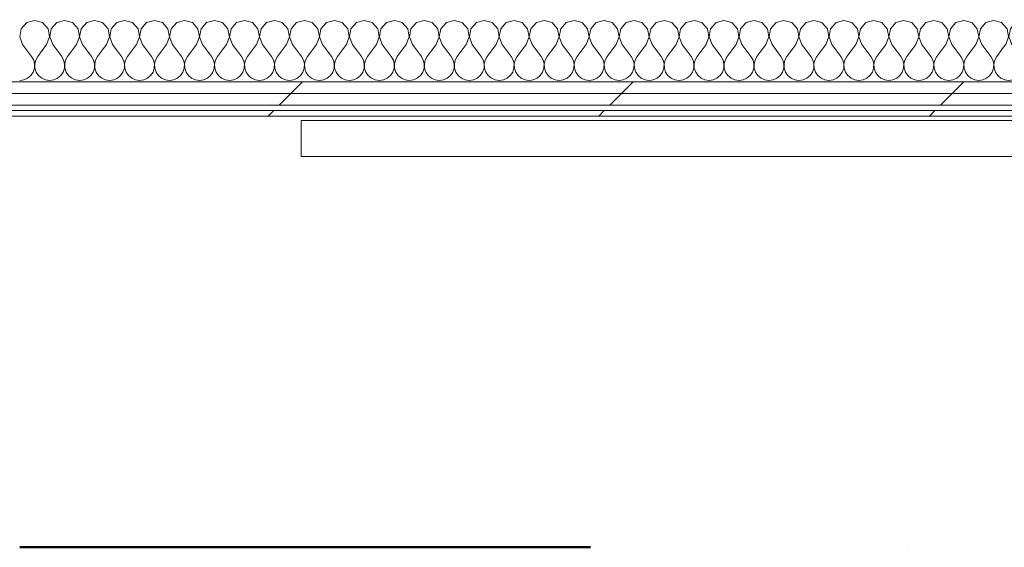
# Model space of a CAD drawing. Header units: millimetres. Extents: x -28277 to 305935, y -19284 to 4746.
# Tile 219 of 256: x 185998 to 187093, y -17757 to -17170. Entities that reach past the tile are written whole.
import ezdxf

# ---------------------------------------------------------------- set-up
doc = ezdxf.new("R2010")
doc.units = ezdxf.units.MM
doc.header["$MEASUREMENT"] = 0
doc.linetypes.add('Punto & Rayas', pattern=[1340.555525, 635, -352.777778, 0, -352.777747])
doc.linetypes.add('Wipeout_Contour', pattern=[1000, 0, -1000])
for name, color, linetype, lineweight, true_color in [('01_2D_Ambit_Pluma_Nº__242', 7, 'Continuous', 50, 0xfb0013), ('Nuevo_12_FAÇ_Façana_Pluma_Nº__102', 7, 'Continuous', 5, 0xcccccc), ('Nuevo_12_FAÇ_Façana_Pluma_Nº__171', 171, 'Continuous', 13, 0xaaaaff), ('Nuevo_12_FAÇ_Façana_Pluma_Nº__177', 7, 'Continuous', 15, 0xf7e046)]:
    doc.layers.add(name, color=color, linetype=linetype, lineweight=lineweight, true_color=true_color)
doc.layers.add('Nuevo_12_FAÇ_Façana', color=7, linetype='Continuous')
doc.layers.add('Nuevo_Puertas Archicad', color=7, linetype='Continuous')
doc.layers.add('Nuevo_12_FAÇ_Façana_Pluma_Nº__1', color=7, linetype='Continuous', lineweight=5)
doc.layers.add('Nuevo_Puertas Archicad_Pluma_Nº__1', color=7, linetype='Continuous', lineweight=5)
pattern_1 = [(45, (184431.64, 0), (-367.696, 367.696), [390, -130]), (45, (184431.64, 367.7), (-367.696, 367.696), [390, -130])]

# ---------------------------------------------------------------- blocks, each defined once
blk = doc.blocks.new('*X354', base_point=(184431.6, 0))
at = {"layer": 'Nuevo_12_FAÇ_Façana_Pluma_Nº__102', "color": 254, "linetype": 'Continuous', "lineweight": 5, "true_color": 0xcccccc}
for p, q in [((187096.6, -17179.9), (187092.6, -17175.5)), ((187098.2, -17188.8), (187096.6, -17179.9)), ((187100.1, -17179.9), (187098.4, -17188.8)), ((187106.2, -17173.1), (187100.1, -17179.9)), ((187115, -17170.6), (187106.2, -17173.1)), ((187123.7, -17173.1), (187115, -17170.6)), ((187129.9, -17179.9), (187123.7, -17173.1)), ((187131.6, -17188.8), (187129.9, -17179.9)), ((187133.4, -17179.9), (187131.7, -17188.8)), ((187139.5, -17173.1), (187133.4, -17179.9)), ((187148.3, -17170.6), (187139.5, -17173.1)), ((187157.1, -17173.1), (187148.3, -17170.6)), ((187162.6, -17179.1), (187157.1, -17173.1)), ((187095, -17197.3), (187098.2, -17188.8)), ((187098.4, -17188.8), (187101.6, -17197.3)), ((187128.3, -17197.3), (187131.6, -17188.8)), ((187131.7, -17188.8), (187135, -17197.3)), ((187095, -17197.3), (187092.6, -17200.5)), ((187101.6, -17197.3), (187111.6, -17210.6)), ((187128.3, -17197.3), (187118.3, -17210.6)), ((187135, -17197.3), (187145, -17210.6)), ((187161.6, -17197.3), (187151.6, -17210.6)), ((187161.6, -17197.3), (187162.6, -17194.9)), ((187113.9, -17214.7), (187111.6, -17210.6)), ((187118.3, -17210.6), (187116.1, -17214.7)), ((187147.2, -17214.7), (187145, -17210.6)), ((187151.6, -17210.6), (187149.4, -17214.7)), ((187113.2, -17228.1), (187114.7, -17223.7)), ((187114.9, -17219.1), (187113.9, -17214.7)), ((187114.7, -17223.7), (187114.9, -17219.1)), ((187116.1, -17214.7), (187115, -17219.1)), ((187115, -17219.1), (187115.3, -17223.7)), ((187115.3, -17223.7), (187116.7, -17228.1)), ((187146.6, -17228.1), (187148, -17223.7)), ((187148.2, -17219.1), (187147.2, -17214.7)), ((187148, -17223.7), (187148.2, -17219.1)), ((187149.4, -17214.7), (187148.4, -17219.1)), ((187148.4, -17219.1), (187148.6, -17223.7)), ((187148.6, -17223.7), (187150.1, -17228.1)), ((187102.9, -17236.7), (187107.1, -17234.8)), ((187107.1, -17234.8), (187110.6, -17231.9)), ((187110.6, -17231.9), (187113.2, -17228.1)), ((187116.7, -17228.1), (187119.3, -17231.9)), ((187119.3, -17231.9), (187122.9, -17234.8)), ((187122.9, -17234.8), (187127.1, -17236.7)), ((187136.2, -17236.7), (187140.4, -17234.8)), ((187140.4, -17234.8), (187143.9, -17231.9)), ((187143.9, -17231.9), (187146.6, -17228.1)), ((187150.1, -17228.1), (187152.7, -17231.9)), ((187152.7, -17231.9), (187156.2, -17234.8)), ((187156.2, -17234.8), (187160.4, -17236.7)), ((187092.6, -17236.1), (187093.8, -17236.7)), ((187093.8, -17236.7), (187098.3, -17237.3)), ((187098.3, -17237.3), (187102.9, -17236.7)), ((187127.1, -17236.7), (187131.6, -17237.3)), ((187131.6, -17237.3), (187136.2, -17236.7)), ((187160.4, -17236.7), (187162.6, -17237))]:
    blk.add_line(p, q, dxfattribs=at)
blk = doc.blocks.new('*X355', base_point=(184431.6, 0))
at = {"layer": 'Nuevo_12_FAÇ_Façana_Pluma_Nº__102', "color": 254, "linetype": 'Continuous', "lineweight": 5, "true_color": 0xcccccc}
for p, q in [((186000.1, -17179.9), (185998.4, -17188.8)), ((186006.2, -17173.1), (186000.1, -17179.9)), ((186015, -17170.6), (186006.2, -17173.1)), ((186023.7, -17173.1), (186015, -17170.6)), ((186029.9, -17179.9), (186023.7, -17173.1)), ((186031.6, -17188.8), (186029.9, -17179.9)), ((186033.4, -17179.9), (186031.7, -17188.8)), ((186039.5, -17173.1), (186033.4, -17179.9)), ((186048.3, -17170.6), (186039.5, -17173.1)), ((186057.1, -17173.1), (186048.3, -17170.6)), ((186063.2, -17179.9), (186057.1, -17173.1)), ((186064.9, -17188.8), (186063.2, -17179.9)), ((186066.7, -17179.9), (186065, -17188.8)), ((186072.9, -17173.1), (186066.7, -17179.9)), ((186081.6, -17170.6), (186072.9, -17173.1)), ((186090.4, -17173.1), (186081.6, -17170.6)), ((186096.6, -17179.9), (186090.4, -17173.1)), ((186098.2, -17188.8), (186096.6, -17179.9)), ((186100.1, -17179.9), (186098.4, -17188.8)), ((186106.2, -17173.1), (186100.1, -17179.9)), ((186115, -17170.6), (186106.2, -17173.1)), ((186123.7, -17173.1), (186115, -17170.6)), ((186129.9, -17179.9), (186123.7, -17173.1)), ((186131.6, -17188.8), (186129.9, -17179.9)), ((186133.4, -17179.9), (186131.7, -17188.8)), ((186139.5, -17173.1), (186133.4, -17179.9)), ((186148.3, -17170.6), (186139.5, -17173.1)), ((186157.1, -17173.1), (186148.3, -17170.6)), ((186163.2, -17179.9), (186157.1, -17173.1)), ((186164.9, -17188.8), (186163.2, -17179.9)), ((186166.7, -17179.9), (186165, -17188.8)), ((186172.9, -17173.1), (186166.7, -17179.9)), ((186181.6, -17170.6), (186172.9, -17173.1)), ((186190.4, -17173.1), (186181.6, -17170.6)), ((186196.6, -17179.9), (186190.4, -17173.1)), ((186198.2, -17188.8), (186196.6, -17179.9)), ((186200.1, -17179.9), (186198.4, -17188.8)), ((186206.2, -17173.1), (186200.1, -17179.9)), ((186215, -17170.6), (186206.2, -17173.1)), ((186223.7, -17173.1), (186215, -17170.6)), ((186229.9, -17179.9), (186223.7, -17173.1)), ((186231.6, -17188.8), (186229.9, -17179.9)), ((186233.4, -17179.9), (186231.7, -17188.8)), ((186239.5, -17173.1), (186233.4, -17179.9)), ((186248.3, -17170.6), (186239.5, -17173.1)), ((186257.1, -17173.1), (186248.3, -17170.6)), ((186263.2, -17179.9), (186257.1, -17173.1)), ((186264.9, -17188.8), (186263.2, -17179.9)), ((186266.7, -17179.9), (186265, -17188.8)), ((186272.9, -17173.1), (186266.7, -17179.9)), ((186281.6, -17170.6), (186272.9, -17173.1)), ((186290.4, -17173.1), (186281.6, -17170.6)), ((186296.6, -17179.9), (186290.4, -17173.1)), ((186298.2, -17188.8), (186296.6, -17179.9)), ((186300.1, -17179.9), (186298.4, -17188.8)), ((186306.2, -17173.1), (186300.1, -17179.9)), ((186315, -17170.6), (186306.2, -17173.1)), ((186323.7, -17173.1), (186315, -17170.6)), ((186329.9, -17179.9), (186323.7, -17173.1)), ((186331.6, -17188.8), (186329.9, -17179.9)), ((186333.4, -17179.9), (186331.7, -17188.8)), ((186339.5, -17173.1), (186333.4, -17179.9)), ((186348.3, -17170.6), (186339.5, -17173.1)), ((186357.1, -17173.1), (186348.3, -17170.6)), ((186363.2, -17179.9), (186357.1, -17173.1)), ((186364.9, -17188.8), (186363.2, -17179.9)), ((186366.7, -17179.9), (186365, -17188.8)), ((186372.9, -17173.1), (186366.7, -17179.9)), ((186381.6, -17170.6), (186372.9, -17173.1)), ((186390.4, -17173.1), (186381.6, -17170.6)), ((186396.6, -17179.9), (186390.4, -17173.1)), ((186398.2, -17188.8), (186396.6, -17179.9)), ((186400.1, -17179.9), (186398.4, -17188.8)), ((186406.2, -17173.1), (186400.1, -17179.9)), ((186415, -17170.6), (186406.2, -17173.1)), ((186423.7, -17173.1), (186415, -17170.6)), ((186429.9, -17179.9), (186423.7, -17173.1)), ((186431.6, -17188.8), (186429.9, -17179.9)), ((186433.4, -17179.9), (186431.7, -17188.8)), ((186439.5, -17173.1), (186433.4, -17179.9)), ((186448.3, -17170.6), (186439.5, -17173.1)), ((186457.1, -17173.1), (186448.3, -17170.6)), ((186463.2, -17179.9), (186457.1, -17173.1)), ((186464.9, -17188.8), (186463.2, -17179.9)), ((186466.7, -17179.9), (186465, -17188.8)), ((186472.9, -17173.1), (186466.7, -17179.9)), ((186481.6, -17170.6), (186472.9, -17173.1)), ((186490.4, -17173.1), (186481.6, -17170.6)), ((186496.6, -17179.9), (186490.4, -17173.1)), ((186498.2, -17188.8), (186496.6, -17179.9)), ((186500.1, -17179.9), (186498.4, -17188.8)), ((186506.2, -17173.1), (186500.1, -17179.9)), ((186515, -17170.6), (186506.2, -17173.1)), ((186523.7, -17173.1), (186515, -17170.6)), ((186529.9, -17179.9), (186523.7, -17173.1)), ((186531.6, -17188.8), (186529.9, -17179.9)), ((186533.4, -17179.9), (186531.7, -17188.8)), ((186539.5, -17173.1), (186533.4, -17179.9)), ((186548.3, -17170.6), (186539.5, -17173.1)), ((186557.1, -17173.1), (186548.3, -17170.6)), ((186563.2, -17179.9), (186557.1, -17173.1)), ((186564.9, -17188.8), (186563.2, -17179.9)), ((186566.7, -17179.9), (186565, -17188.8)), ((186572.9, -17173.1), (186566.7, -17179.9)), ((186581.6, -17170.6), (186572.9, -17173.1)), ((186590.4, -17173.1), (186581.6, -17170.6)), ((186596.6, -17179.9), (186590.4, -17173.1)), ((186598.2, -17188.8), (186596.6, -17179.9)), ((186600.1, -17179.9), (186598.4, -17188.8)), ((186606.2, -17173.1), (186600.1, -17179.9)), ((186615, -17170.6), (186606.2, -17173.1)), ((186623.7, -17173.1), (186615, -17170.6)), ((186629.9, -17179.9), (186623.7, -17173.1)), ((186631.6, -17188.8), (186629.9, -17179.9)), ((186633.4, -17179.9), (186631.7, -17188.8)), ((186639.5, -17173.1), (186633.4, -17179.9)), ((186648.3, -17170.6), (186639.5, -17173.1)), ((186657.1, -17173.1), (186648.3, -17170.6)), ((186663.2, -17179.9), (186657.1, -17173.1)), ((186664.9, -17188.8), (186663.2, -17179.9)), ((186666.7, -17179.9), (186665, -17188.8)), ((186672.9, -17173.1), (186666.7, -17179.9)), ((186681.6, -17170.6), (186672.9, -17173.1)), ((186690.4, -17173.1), (186681.6, -17170.6)), ((186696.6, -17179.9), (186690.4, -17173.1)), ((186698.2, -17188.8), (186696.6, -17179.9)), ((186700.1, -17179.9), (186698.4, -17188.8)), ((186706.2, -17173.1), (186700.1, -17179.9)), ((186715, -17170.6), (186706.2, -17173.1)), ((186723.7, -17173.1), (186715, -17170.6)), ((186729.9, -17179.9), (186723.7, -17173.1)), ((186731.6, -17188.8), (186729.9, -17179.9)), ((186733.4, -17179.9), (186731.7, -17188.8)), ((186739.5, -17173.1), (186733.4, -17179.9)), ((186748.3, -17170.6), (186739.5, -17173.1)), ((186757.1, -17173.1), (186748.3, -17170.6)), ((186763.2, -17179.9), (186757.1, -17173.1)), ((186764.9, -17188.8), (186763.2, -17179.9)), ((186766.7, -17179.9), (186765, -17188.8)), ((186772.9, -17173.1), (186766.7, -17179.9)), ((186781.6, -17170.6), (186772.9, -17173.1)), ((186790.4, -17173.1), (186781.6, -17170.6)), ((186796.6, -17179.9), (186790.4, -17173.1)), ((186798.2, -17188.8), (186796.6, -17179.9)), ((186800.1, -17179.9), (186798.4, -17188.8)), ((186806.2, -17173.1), (186800.1, -17179.9)), ((186815, -17170.6), (186806.2, -17173.1)), ((186823.7, -17173.1), (186815, -17170.6)), ((186829.9, -17179.9), (186823.7, -17173.1)), ((186831.6, -17188.8), (186829.9, -17179.9)), ((186833.4, -17179.9), (186831.7, -17188.8)), ((186839.5, -17173.1), (186833.4, -17179.9)), ((186848.3, -17170.6), (186839.5, -17173.1)), ((186857.1, -17173.1), (186848.3, -17170.6)), ((186863.2, -17179.9), (186857.1, -17173.1)), ((186864.9, -17188.8), (186863.2, -17179.9)), ((186866.7, -17179.9), (186865, -17188.8)), ((186872.9, -17173.1), (186866.7, -17179.9)), ((186881.6, -17170.6), (186872.9, -17173.1)), ((186890.4, -17173.1), (186881.6, -17170.6)), ((186896.6, -17179.9), (186890.4, -17173.1)), ((186898.2, -17188.8), (186896.6, -17179.9)), ((186900.1, -17179.9), (186898.4, -17188.8)), ((186906.2, -17173.1), (186900.1, -17179.9)), ((186915, -17170.6), (186906.2, -17173.1)), ((186923.7, -17173.1), (186915, -17170.6)), ((186929.9, -17179.9), (186923.7, -17173.1)), ((186931.6, -17188.8), (186929.9, -17179.9)), ((186933.4, -17179.9), (186931.7, -17188.8)), ((186939.5, -17173.1), (186933.4, -17179.9)), ((186948.3, -17170.6), (186939.5, -17173.1)), ((186957.1, -17173.1), (186948.3, -17170.6)), ((186963.2, -17179.9), (186957.1, -17173.1)), ((186964.9, -17188.8), (186963.2, -17179.9)), ((186966.7, -17179.9), (186965, -17188.8)), ((186972.9, -17173.1), (186966.7, -17179.9)), ((186981.6, -17170.6), (186972.9, -17173.1)), ((186990.4, -17173.1), (186981.6, -17170.6)), ((186996.6, -17179.9), (186990.4, -17173.1)), ((186998.2, -17188.8), (186996.6, -17179.9)), ((187000.1, -17179.9), (186998.4, -17188.8)), ((187006.2, -17173.1), (187000.1, -17179.9)), ((187015, -17170.6), (187006.2, -17173.1)), ((187023.7, -17173.1), (187015, -17170.6)), ((187029.9, -17179.9), (187023.7, -17173.1)), ((187031.6, -17188.8), (187029.9, -17179.9)), ((187033.4, -17179.9), (187031.7, -17188.8)), ((187039.5, -17173.1), (187033.4, -17179.9)), ((187048.3, -17170.6), (187039.5, -17173.1)), ((187057.1, -17173.1), (187048.3, -17170.6)), ((187063.2, -17179.9), (187057.1, -17173.1)), ((187064.9, -17188.8), (187063.2, -17179.9)), ((187066.7, -17179.9), (187065, -17188.8)), ((187072.9, -17173.1), (187066.7, -17179.9)), ((187081.6, -17170.6), (187072.9, -17173.1)), ((187090.4, -17173.1), (187081.6, -17170.6)), ((187092.6, -17175.5), (187090.4, -17173.1)), ((185998.4, -17188.8), (186001.6, -17197.3)), ((186028.3, -17197.3), (186031.6, -17188.8)), ((186031.7, -17188.8), (186035, -17197.3)), ((186061.6, -17197.3), (186064.9, -17188.8)), ((186065, -17188.8), (186068.3, -17197.3)), ((186095, -17197.3), (186098.2, -17188.8)), ((186098.4, -17188.8), (186101.6, -17197.3)), ((186128.3, -17197.3), (186131.6, -17188.8)), ((186131.7, -17188.8), (186135, -17197.3)), ((186161.6, -17197.3), (186164.9, -17188.8)), ((186165, -17188.8), (186168.3, -17197.3)), ((186195, -17197.3), (186198.2, -17188.8)), ((186198.4, -17188.8), (186201.6, -17197.3)), ((186228.3, -17197.3), (186231.6, -17188.8)), ((186231.7, -17188.8), (186235, -17197.3)), ((186261.6, -17197.3), (186264.9, -17188.8)), ((186265, -17188.8), (186268.3, -17197.3)), ((186295, -17197.3), (186298.2, -17188.8)), ((186298.4, -17188.8), (186301.6, -17197.3)), ((186328.3, -17197.3), (186331.6, -17188.8)), ((186331.7, -17188.8), (186335, -17197.3)), ((186361.6, -17197.3), (186364.9, -17188.8)), ((186365, -17188.8), (186368.3, -17197.3)), ((186395, -17197.3), (186398.2, -17188.8)), ((186398.4, -17188.8), (186401.6, -17197.3)), ((186428.3, -17197.3), (186431.6, -17188.8)), ((186431.7, -17188.8), (186435, -17197.3)), ((186461.6, -17197.3), (186464.9, -17188.8)), ((186465, -17188.8), (186468.3, -17197.3)), ((186495, -17197.3), (186498.2, -17188.8)), ((186498.4, -17188.8), (186501.6, -17197.3)), ((186528.3, -17197.3), (186531.6, -17188.8)), ((186531.7, -17188.8), (186535, -17197.3)), ((186561.6, -17197.3), (186564.9, -17188.8)), ((186565, -17188.8), (186568.3, -17197.3)), ((186595, -17197.3), (186598.2, -17188.8)), ((186598.4, -17188.8), (186601.6, -17197.3)), ((186628.3, -17197.3), (186631.6, -17188.8)), ((186631.7, -17188.8), (186635, -17197.3)), ((186661.6, -17197.3), (186664.9, -17188.8)), ((186665, -17188.8), (186668.3, -17197.3)), ((186695, -17197.3), (186698.2, -17188.8)), ((186698.4, -17188.8), (186701.6, -17197.3)), ((186728.3, -17197.3), (186731.6, -17188.8)), ((186731.7, -17188.8), (186735, -17197.3)), ((186761.6, -17197.3), (186764.9, -17188.8)), ((186765, -17188.8), (186768.3, -17197.3)), ((186795, -17197.3), (186798.2, -17188.8)), ((186798.4, -17188.8), (186801.6, -17197.3)), ((186828.3, -17197.3), (186831.6, -17188.8)), ((186831.7, -17188.8), (186835, -17197.3)), ((186861.6, -17197.3), (186864.9, -17188.8)), ((186865, -17188.8), (186868.3, -17197.3)), ((186895, -17197.3), (186898.2, -17188.8)), ((186898.4, -17188.8), (186901.6, -17197.3)), ((186928.3, -17197.3), (186931.6, -17188.8)), ((186931.7, -17188.8), (186935, -17197.3)), ((186961.6, -17197.3), (186964.9, -17188.8)), ((186965, -17188.8), (186968.3, -17197.3)), ((186995, -17197.3), (186998.2, -17188.8)), ((186998.4, -17188.8), (187001.6, -17197.3)), ((187028.3, -17197.3), (187031.6, -17188.8)), ((187031.7, -17188.8), (187035, -17197.3)), ((187061.6, -17197.3), (187064.9, -17188.8)), ((187065, -17188.8), (187068.3, -17197.3)), ((186001.6, -17197.3), (186011.6, -17210.6)), ((186028.3, -17197.3), (186018.3, -17210.6)), ((186035, -17197.3), (186045, -17210.6)), ((186061.6, -17197.3), (186051.6, -17210.6)), ((186068.3, -17197.3), (186078.3, -17210.6)), ((186095, -17197.3), (186085, -17210.6)), ((186101.6, -17197.3), (186111.6, -17210.6)), ((186128.3, -17197.3), (186118.3, -17210.6)), ((186135, -17197.3), (186145, -17210.6)), ((186161.6, -17197.3), (186151.6, -17210.6)), ((186168.3, -17197.3), (186178.3, -17210.6)), ((186195, -17197.3), (186185, -17210.6)), ((186201.6, -17197.3), (186211.6, -17210.6)), ((186228.3, -17197.3), (186218.3, -17210.6)), ((186235, -17197.3), (186245, -17210.6)), ((186261.6, -17197.3), (186251.6, -17210.6)), ((186268.3, -17197.3), (186278.3, -17210.6)), ((186295, -17197.3), (186285, -17210.6)), ((186301.6, -17197.3), (186311.6, -17210.6)), ((186328.3, -17197.3), (186318.3, -17210.6)), ((186335, -17197.3), (186345, -17210.6)), ((186361.6, -17197.3), (186351.6, -17210.6)), ((186368.3, -17197.3), (186378.3, -17210.6)), ((186395, -17197.3), (186385, -17210.6)), ((186401.6, -17197.3), (186411.6, -17210.6)), ((186428.3, -17197.3), (186418.3, -17210.6)), ((186435, -17197.3), (186445, -17210.6)), ((186461.6, -17197.3), (186451.6, -17210.6)), ((186468.3, -17197.3), (186478.3, -17210.6)), ((186495, -17197.3), (186485, -17210.6)), ((186501.6, -17197.3), (186511.6, -17210.6)), ((186528.3, -17197.3), (186518.3, -17210.6)), ((186535, -17197.3), (186545, -17210.6)), ((186561.6, -17197.3), (186551.6, -17210.6)), ((186568.3, -17197.3), (186578.3, -17210.6)), ((186595, -17197.3), (186585, -17210.6)), ((186601.6, -17197.3), (186611.6, -17210.6)), ((186628.3, -17197.3), (186618.3, -17210.6)), ((186635, -17197.3), (186645, -17210.6)), ((186661.6, -17197.3), (186651.6, -17210.6)), ((186668.3, -17197.3), (186678.3, -17210.6)), ((186695, -17197.3), (186685, -17210.6)), ((186701.6, -17197.3), (186711.6, -17210.6)), ((186728.3, -17197.3), (186718.3, -17210.6)), ((186735, -17197.3), (186745, -17210.6)), ((186761.6, -17197.3), (186751.6, -17210.6)), ((186768.3, -17197.3), (186778.3, -17210.6)), ((186795, -17197.3), (186785, -17210.6)), ((186801.6, -17197.3), (186811.6, -17210.6)), ((186828.3, -17197.3), (186818.3, -17210.6)), ((186835, -17197.3), (186845, -17210.6)), ((186861.6, -17197.3), (186851.6, -17210.6)), ((186868.3, -17197.3), (186878.3, -17210.6)), ((186895, -17197.3), (186885, -17210.6)), ((186901.6, -17197.3), (186911.6, -17210.6)), ((186928.3, -17197.3), (186918.3, -17210.6)), ((186935, -17197.3), (186945, -17210.6)), ((186961.6, -17197.3), (186951.6, -17210.6)), ((186968.3, -17197.3), (186978.3, -17210.6)), ((186995, -17197.3), (186985, -17210.6)), ((187001.6, -17197.3), (187011.6, -17210.6)), ((187028.3, -17197.3), (187018.3, -17210.6)), ((187035, -17197.3), (187045, -17210.6)), ((187061.6, -17197.3), (187051.6, -17210.6)), ((187068.3, -17197.3), (187078.3, -17210.6)), ((187092.6, -17200.5), (187085, -17210.6)), ((186013.9, -17214.7), (186011.6, -17210.6)), ((186018.3, -17210.6), (186016.1, -17214.7)), ((186047.2, -17214.7), (186045, -17210.6)), ((186051.6, -17210.6), (186049.4, -17214.7)), ((186080.5, -17214.7), (186078.3, -17210.6)), ((186085, -17210.6), (186082.8, -17214.7)), ((186113.9, -17214.7), (186111.6, -17210.6)), ((186118.3, -17210.6), (186116.1, -17214.7)), ((186147.2, -17214.7), (186145, -17210.6)), ((186151.6, -17210.6), (186149.4, -17214.7)), ((186180.5, -17214.7), (186178.3, -17210.6)), ((186185, -17210.6), (186182.8, -17214.7)), ((186213.9, -17214.7), (186211.6, -17210.6)), ((186218.3, -17210.6), (186216.1, -17214.7)), ((186247.2, -17214.7), (186245, -17210.6)), ((186251.6, -17210.6), (186249.4, -17214.7)), ((186280.5, -17214.7), (186278.3, -17210.6)), ((186285, -17210.6), (186282.8, -17214.7)), ((186313.9, -17214.7), (186311.6, -17210.6)), ((186318.3, -17210.6), (186316.1, -17214.7)), ((186347.2, -17214.7), (186345, -17210.6)), ((186351.6, -17210.6), (186349.4, -17214.7)), ((186380.5, -17214.7), (186378.3, -17210.6)), ((186385, -17210.6), (186382.8, -17214.7)), ((186413.9, -17214.7), (186411.6, -17210.6)), ((186418.3, -17210.6), (186416.1, -17214.7)), ((186447.2, -17214.7), (186445, -17210.6)), ((186451.6, -17210.6), (186449.4, -17214.7)), ((186480.5, -17214.7), (186478.3, -17210.6)), ((186485, -17210.6), (186482.8, -17214.7)), ((186513.9, -17214.7), (186511.6, -17210.6)), ((186518.3, -17210.6), (186516.1, -17214.7)), ((186547.2, -17214.7), (186545, -17210.6)), ((186551.6, -17210.6), (186549.4, -17214.7)), ((186580.5, -17214.7), (186578.3, -17210.6)), ((186585, -17210.6), (186582.8, -17214.7)), ((186613.9, -17214.7), (186611.6, -17210.6)), ((186618.3, -17210.6), (186616.1, -17214.7)), ((186647.2, -17214.7), (186645, -17210.6)), ((186651.6, -17210.6), (186649.4, -17214.7)), ((186680.5, -17214.7), (186678.3, -17210.6)), ((186685, -17210.6), (186682.8, -17214.7)), ((186713.9, -17214.7), (186711.6, -17210.6)), ((186718.3, -17210.6), (186716.1, -17214.7)), ((186747.2, -17214.7), (186745, -17210.6)), ((186751.6, -17210.6), (186749.4, -17214.7)), ((186780.5, -17214.7), (186778.3, -17210.6)), ((186785, -17210.6), (186782.8, -17214.7)), ((186813.9, -17214.7), (186811.6, -17210.6)), ((186818.3, -17210.6), (186816.1, -17214.7)), ((186847.2, -17214.7), (186845, -17210.6)), ((186851.6, -17210.6), (186849.4, -17214.7)), ((186880.5, -17214.7), (186878.3, -17210.6)), ((186885, -17210.6), (186882.8, -17214.7)), ((186913.9, -17214.7), (186911.6, -17210.6)), ((186918.3, -17210.6), (186916.1, -17214.7)), ((186947.2, -17214.7), (186945, -17210.6)), ((186951.6, -17210.6), (186949.4, -17214.7)), ((186980.5, -17214.7), (186978.3, -17210.6)), ((186985, -17210.6), (186982.8, -17214.7)), ((187013.9, -17214.7), (187011.6, -17210.6)), ((187018.3, -17210.6), (187016.1, -17214.7)), ((187047.2, -17214.7), (187045, -17210.6)), ((187051.6, -17210.6), (187049.4, -17214.7)), ((187080.5, -17214.7), (187078.3, -17210.6)), ((187085, -17210.6), (187082.8, -17214.7)), ((186013.2, -17228.1), (186014.7, -17223.7)), ((186014.9, -17219.1), (186013.9, -17214.7)), ((186014.7, -17223.7), (186014.9, -17219.1)), ((186016.1, -17214.7), (186015, -17219.1)), ((186015, -17219.1), (186015.3, -17223.7)), ((186015.3, -17223.7), (186016.7, -17228.1)), ((186046.6, -17228.1), (186048, -17223.7)), ((186048.2, -17219.1), (186047.2, -17214.7)), ((186048, -17223.7), (186048.2, -17219.1)), ((186049.4, -17214.7), (186048.4, -17219.1)), ((186048.4, -17219.1), (186048.6, -17223.7)), ((186048.6, -17223.7), (186050.1, -17228.1)), ((186079.9, -17228.1), (186081.4, -17223.7)), ((186081.6, -17219.1), (186080.5, -17214.7)), ((186081.4, -17223.7), (186081.6, -17219.1)), ((186082.8, -17214.7), (186081.7, -17219.1)), ((186081.7, -17219.1), (186081.9, -17223.7)), ((186081.9, -17223.7), (186083.4, -17228.1)), ((186113.2, -17228.1), (186114.7, -17223.7)), ((186114.9, -17219.1), (186113.9, -17214.7)), ((186114.7, -17223.7), (186114.9, -17219.1)), ((186116.1, -17214.7), (186115, -17219.1)), ((186115, -17219.1), (186115.3, -17223.7)), ((186115.3, -17223.7), (186116.7, -17228.1)), ((186146.6, -17228.1), (186148, -17223.7)), ((186148.2, -17219.1), (186147.2, -17214.7)), ((186148, -17223.7), (186148.2, -17219.1)), ((186149.4, -17214.7), (186148.4, -17219.1)), ((186148.4, -17219.1), (186148.6, -17223.7)), ((186148.6, -17223.7), (186150.1, -17228.1)), ((186179.9, -17228.1), (186181.4, -17223.7)), ((186181.6, -17219.1), (186180.5, -17214.7)), ((186181.4, -17223.7), (186181.6, -17219.1)), ((186182.8, -17214.7), (186181.7, -17219.1)), ((186181.7, -17219.1), (186181.9, -17223.7)), ((186181.9, -17223.7), (186183.4, -17228.1)), ((186213.2, -17228.1), (186214.7, -17223.7)), ((186214.9, -17219.1), (186213.9, -17214.7)), ((186214.7, -17223.7), (186214.9, -17219.1)), ((186216.1, -17214.7), (186215, -17219.1)), ((186215, -17219.1), (186215.3, -17223.7)), ((186215.3, -17223.7), (186216.7, -17228.1)), ((186246.6, -17228.1), (186248, -17223.7)), ((186248.2, -17219.1), (186247.2, -17214.7)), ((186248, -17223.7), (186248.2, -17219.1)), ((186249.4, -17214.7), (186248.4, -17219.1)), ((186248.4, -17219.1), (186248.6, -17223.7)), ((186248.6, -17223.7), (186250.1, -17228.1)), ((186279.9, -17228.1), (186281.4, -17223.7)), ((186281.6, -17219.1), (186280.5, -17214.7)), ((186281.4, -17223.7), (186281.6, -17219.1)), ((186282.8, -17214.7), (186281.7, -17219.1)), ((186281.7, -17219.1), (186281.9, -17223.7)), ((186281.9, -17223.7), (186283.4, -17228.1)), ((186313.2, -17228.1), (186314.7, -17223.7)), ((186314.9, -17219.1), (186313.9, -17214.7)), ((186314.7, -17223.7), (186314.9, -17219.1)), ((186316.1, -17214.7), (186315, -17219.1)), ((186315, -17219.1), (186315.3, -17223.7)), ((186315.3, -17223.7), (186316.7, -17228.1)), ((186346.6, -17228.1), (186348, -17223.7)), ((186348.2, -17219.1), (186347.2, -17214.7)), ((186348, -17223.7), (186348.2, -17219.1)), ((186349.4, -17214.7), (186348.4, -17219.1)), ((186348.4, -17219.1), (186348.6, -17223.7)), ((186348.6, -17223.7), (186350.1, -17228.1)), ((186379.9, -17228.1), (186381.4, -17223.7)), ((186381.6, -17219.1), (186380.5, -17214.7)), ((186381.4, -17223.7), (186381.6, -17219.1)), ((186382.8, -17214.7), (186381.7, -17219.1)), ((186381.7, -17219.1), (186381.9, -17223.7)), ((186381.9, -17223.7), (186383.4, -17228.1)), ((186413.2, -17228.1), (186414.7, -17223.7)), ((186414.9, -17219.1), (186413.9, -17214.7)), ((186414.7, -17223.7), (186414.9, -17219.1)), ((186416.1, -17214.7), (186415, -17219.1)), ((186415, -17219.1), (186415.3, -17223.7)), ((186415.3, -17223.7), (186416.7, -17228.1)), ((186446.6, -17228.1), (186448, -17223.7)), ((186448.2, -17219.1), (186447.2, -17214.7)), ((186448, -17223.7), (186448.2, -17219.1)), ((186449.4, -17214.7), (186448.4, -17219.1)), ((186448.4, -17219.1), (186448.6, -17223.7)), ((186448.6, -17223.7), (186450.1, -17228.1)), ((186479.9, -17228.1), (186481.4, -17223.7)), ((186481.6, -17219.1), (186480.5, -17214.7)), ((186481.4, -17223.7), (186481.6, -17219.1)), ((186482.8, -17214.7), (186481.7, -17219.1)), ((186481.7, -17219.1), (186481.9, -17223.7)), ((186481.9, -17223.7), (186483.4, -17228.1)), ((186513.2, -17228.1), (186514.7, -17223.7)), ((186514.9, -17219.1), (186513.9, -17214.7)), ((186514.7, -17223.7), (186514.9, -17219.1)), ((186516.1, -17214.7), (186515, -17219.1)), ((186515, -17219.1), (186515.3, -17223.7)), ((186515.3, -17223.7), (186516.7, -17228.1)), ((186546.6, -17228.1), (186548, -17223.7)), ((186548.2, -17219.1), (186547.2, -17214.7)), ((186548, -17223.7), (186548.2, -17219.1)), ((186549.4, -17214.7), (186548.4, -17219.1)), ((186548.4, -17219.1), (186548.6, -17223.7)), ((186548.6, -17223.7), (186550.1, -17228.1)), ((186579.9, -17228.1), (186581.4, -17223.7)), ((186581.6, -17219.1), (186580.5, -17214.7)), ((186581.4, -17223.7), (186581.6, -17219.1)), ((186582.8, -17214.7), (186581.7, -17219.1)), ((186581.7, -17219.1), (186581.9, -17223.7)), ((186581.9, -17223.7), (186583.4, -17228.1)), ((186613.2, -17228.1), (186614.7, -17223.7)), ((186614.9, -17219.1), (186613.9, -17214.7)), ((186614.7, -17223.7), (186614.9, -17219.1)), ((186616.1, -17214.7), (186615, -17219.1)), ((186615, -17219.1), (186615.3, -17223.7)), ((186615.3, -17223.7), (186616.7, -17228.1)), ((186646.6, -17228.1), (186648, -17223.7)), ((186648.2, -17219.1), (186647.2, -17214.7)), ((186648, -17223.7), (186648.2, -17219.1)), ((186649.4, -17214.7), (186648.4, -17219.1)), ((186648.4, -17219.1), (186648.6, -17223.7)), ((186648.6, -17223.7), (186650.1, -17228.1)), ((186679.9, -17228.1), (186681.4, -17223.7)), ((186681.6, -17219.1), (186680.5, -17214.7)), ((186681.4, -17223.7), (186681.6, -17219.1)), ((186682.8, -17214.7), (186681.7, -17219.1)), ((186681.7, -17219.1), (186681.9, -17223.7)), ((186681.9, -17223.7), (186683.4, -17228.1)), ((186713.2, -17228.1), (186714.7, -17223.7)), ((186714.9, -17219.1), (186713.9, -17214.7)), ((186714.7, -17223.7), (186714.9, -17219.1)), ((186716.1, -17214.7), (186715, -17219.1)), ((186715, -17219.1), (186715.3, -17223.7)), ((186715.3, -17223.7), (186716.7, -17228.1)), ((186746.6, -17228.1), (186748, -17223.7)), ((186748.2, -17219.1), (186747.2, -17214.7)), ((186748, -17223.7), (186748.2, -17219.1)), ((186749.4, -17214.7), (186748.4, -17219.1)), ((186748.4, -17219.1), (186748.6, -17223.7)), ((186748.6, -17223.7), (186750.1, -17228.1)), ((186779.9, -17228.1), (186781.4, -17223.7)), ((186781.6, -17219.1), (186780.5, -17214.7)), ((186781.4, -17223.7), (186781.6, -17219.1)), ((186782.8, -17214.7), (186781.7, -17219.1)), ((186781.7, -17219.1), (186781.9, -17223.7)), ((186781.9, -17223.7), (186783.4, -17228.1)), ((186813.2, -17228.1), (186814.7, -17223.7)), ((186814.9, -17219.1), (186813.9, -17214.7)), ((186814.7, -17223.7), (186814.9, -17219.1)), ((186816.1, -17214.7), (186815, -17219.1)), ((186815, -17219.1), (186815.3, -17223.7)), ((186815.3, -17223.7), (186816.7, -17228.1)), ((186846.6, -17228.1), (186848, -17223.7)), ((186848.2, -17219.1), (186847.2, -17214.7)), ((186848, -17223.7), (186848.2, -17219.1)), ((186849.4, -17214.7), (186848.4, -17219.1)), ((186848.4, -17219.1), (186848.6, -17223.7)), ((186848.6, -17223.7), (186850.1, -17228.1)), ((186879.9, -17228.1), (186881.4, -17223.7)), ((186881.6, -17219.1), (186880.5, -17214.7)), ((186881.4, -17223.7), (186881.6, -17219.1)), ((186882.8, -17214.7), (186881.7, -17219.1)), ((186881.7, -17219.1), (186881.9, -17223.7)), ((186881.9, -17223.7), (186883.4, -17228.1)), ((186913.2, -17228.1), (186914.7, -17223.7)), ((186914.9, -17219.1), (186913.9, -17214.7)), ((186914.7, -17223.7), (186914.9, -17219.1)), ((186916.1, -17214.7), (186915, -17219.1)), ((186915, -17219.1), (186915.3, -17223.7)), ((186915.3, -17223.7), (186916.7, -17228.1)), ((186946.6, -17228.1), (186948, -17223.7)), ((186948.2, -17219.1), (186947.2, -17214.7)), ((186948, -17223.7), (186948.2, -17219.1)), ((186949.4, -17214.7), (186948.4, -17219.1)), ((186948.4, -17219.1), (186948.6, -17223.7)), ((186948.6, -17223.7), (186950.1, -17228.1)), ((186979.9, -17228.1), (186981.4, -17223.7)), ((186981.6, -17219.1), (186980.5, -17214.7)), ((186981.4, -17223.7), (186981.6, -17219.1)), ((186982.8, -17214.7), (186981.7, -17219.1)), ((186981.7, -17219.1), (186981.9, -17223.7)), ((186981.9, -17223.7), (186983.4, -17228.1)), ((187013.2, -17228.1), (187014.7, -17223.7)), ((187014.9, -17219.1), (187013.9, -17214.7)), ((187014.7, -17223.7), (187014.9, -17219.1)), ((187016.1, -17214.7), (187015, -17219.1)), ((187015, -17219.1), (187015.3, -17223.7)), ((187015.3, -17223.7), (187016.7, -17228.1)), ((187046.6, -17228.1), (187048, -17223.7)), ((187048.2, -17219.1), (187047.2, -17214.7)), ((187048, -17223.7), (187048.2, -17219.1)), ((187049.4, -17214.7), (187048.4, -17219.1)), ((187048.4, -17219.1), (187048.6, -17223.7)), ((187048.6, -17223.7), (187050.1, -17228.1)), ((187079.9, -17228.1), (187081.4, -17223.7)), ((187081.6, -17219.1), (187080.5, -17214.7)), ((187081.4, -17223.7), (187081.6, -17219.1)), ((187082.8, -17214.7), (187081.7, -17219.1)), ((187081.7, -17219.1), (187081.9, -17223.7)), ((187081.9, -17223.7), (187083.4, -17228.1)), ((186002.9, -17236.7), (186007.1, -17234.8)), ((186007.1, -17234.8), (186010.6, -17231.9)), ((186010.6, -17231.9), (186013.2, -17228.1)), ((186016.7, -17228.1), (186019.3, -17231.9)), ((186019.3, -17231.9), (186022.9, -17234.8)), ((186022.9, -17234.8), (186027.1, -17236.7)), ((186036.2, -17236.7), (186040.4, -17234.8)), ((186040.4, -17234.8), (186043.9, -17231.9)), ((186043.9, -17231.9), (186046.6, -17228.1)), ((186050.1, -17228.1), (186052.7, -17231.9)), ((186052.7, -17231.9), (186056.2, -17234.8)), ((186056.2, -17234.8), (186060.4, -17236.7)), ((186069.5, -17236.7), (186073.7, -17234.8)), ((186073.7, -17234.8), (186077.3, -17231.9)), ((186077.3, -17231.9), (186079.9, -17228.1)), ((186083.4, -17228.1), (186086, -17231.9)), ((186086, -17231.9), (186089.5, -17234.8)), ((186089.5, -17234.8), (186093.8, -17236.7)), ((186102.9, -17236.7), (186107.1, -17234.8)), ((186107.1, -17234.8), (186110.6, -17231.9)), ((186110.6, -17231.9), (186113.2, -17228.1)), ((186116.7, -17228.1), (186119.3, -17231.9)), ((186119.3, -17231.9), (186122.9, -17234.8)), ((186122.9, -17234.8), (186127.1, -17236.7)), ((186136.2, -17236.7), (186140.4, -17234.8)), ((186140.4, -17234.8), (186143.9, -17231.9)), ((186143.9, -17231.9), (186146.6, -17228.1)), ((186150.1, -17228.1), (186152.7, -17231.9)), ((186152.7, -17231.9), (186156.2, -17234.8)), ((186156.2, -17234.8), (186160.4, -17236.7)), ((186169.5, -17236.7), (186173.7, -17234.8)), ((186173.7, -17234.8), (186177.3, -17231.9)), ((186177.3, -17231.9), (186179.9, -17228.1)), ((186183.4, -17228.1), (186186, -17231.9)), ((186186, -17231.9), (186189.5, -17234.8)), ((186189.5, -17234.8), (186193.8, -17236.7)), ((186202.9, -17236.7), (186207.1, -17234.8)), ((186207.1, -17234.8), (186210.6, -17231.9)), ((186210.6, -17231.9), (186213.2, -17228.1)), ((186216.7, -17228.1), (186219.3, -17231.9)), ((186219.3, -17231.9), (186222.9, -17234.8)), ((186222.9, -17234.8), (186227.1, -17236.7)), ((186236.2, -17236.7), (186240.4, -17234.8)), ((186240.4, -17234.8), (186243.9, -17231.9)), ((186243.9, -17231.9), (186246.6, -17228.1)), ((186250.1, -17228.1), (186252.7, -17231.9)), ((186252.7, -17231.9), (186256.2, -17234.8)), ((186256.2, -17234.8), (186260.4, -17236.7)), ((186269.5, -17236.7), (186273.7, -17234.8)), ((186273.7, -17234.8), (186277.3, -17231.9)), ((186277.3, -17231.9), (186279.9, -17228.1)), ((186283.4, -17228.1), (186286, -17231.9)), ((186286, -17231.9), (186289.5, -17234.8)), ((186289.5, -17234.8), (186293.8, -17236.7)), ((186302.9, -17236.7), (186307.1, -17234.8)), ((186307.1, -17234.8), (186310.6, -17231.9)), ((186310.6, -17231.9), (186313.2, -17228.1)), ((186316.7, -17228.1), (186319.3, -17231.9)), ((186319.3, -17231.9), (186322.9, -17234.8)), ((186322.9, -17234.8), (186327.1, -17236.7)), ((186336.2, -17236.7), (186340.4, -17234.8)), ((186340.4, -17234.8), (186343.9, -17231.9)), ((186343.9, -17231.9), (186346.6, -17228.1)), ((186350.1, -17228.1), (186352.7, -17231.9)), ((186352.7, -17231.9), (186356.2, -17234.8)), ((186356.2, -17234.8), (186360.4, -17236.7)), ((186369.5, -17236.7), (186373.7, -17234.8)), ((186373.7, -17234.8), (186377.3, -17231.9)), ((186377.3, -17231.9), (186379.9, -17228.1)), ((186383.4, -17228.1), (186386, -17231.9)), ((186386, -17231.9), (186389.5, -17234.8)), ((186389.5, -17234.8), (186393.8, -17236.7)), ((186402.9, -17236.7), (186407.1, -17234.8)), ((186407.1, -17234.8), (186410.6, -17231.9)), ((186410.6, -17231.9), (186413.2, -17228.1)), ((186416.7, -17228.1), (186419.3, -17231.9)), ((186419.3, -17231.9), (186422.9, -17234.8)), ((186422.9, -17234.8), (186427.1, -17236.7)), ((186436.2, -17236.7), (186440.4, -17234.8)), ((186440.4, -17234.8), (186443.9, -17231.9)), ((186443.9, -17231.9), (186446.6, -17228.1)), ((186450.1, -17228.1), (186452.7, -17231.9)), ((186452.7, -17231.9), (186456.2, -17234.8)), ((186456.2, -17234.8), (186460.4, -17236.7)), ((186469.5, -17236.7), (186473.7, -17234.8)), ((186473.7, -17234.8), (186477.3, -17231.9)), ((186477.3, -17231.9), (186479.9, -17228.1)), ((186483.4, -17228.1), (186486, -17231.9)), ((186486, -17231.9), (186489.5, -17234.8)), ((186489.5, -17234.8), (186493.8, -17236.7)), ((186502.9, -17236.7), (186507.1, -17234.8)), ((186507.1, -17234.8), (186510.6, -17231.9)), ((186510.6, -17231.9), (186513.2, -17228.1)), ((186516.7, -17228.1), (186519.3, -17231.9)), ((186519.3, -17231.9), (186522.9, -17234.8)), ((186522.9, -17234.8), (186527.1, -17236.7)), ((186536.2, -17236.7), (186540.4, -17234.8)), ((186540.4, -17234.8), (186543.9, -17231.9)), ((186543.9, -17231.9), (186546.6, -17228.1)), ((186550.1, -17228.1), (186552.7, -17231.9)), ((186552.7, -17231.9), (186556.2, -17234.8)), ((186556.2, -17234.8), (186560.4, -17236.7)), ((186569.5, -17236.7), (186573.7, -17234.8)), ((186573.7, -17234.8), (186577.3, -17231.9)), ((186577.3, -17231.9), (186579.9, -17228.1)), ((186583.4, -17228.1), (186586, -17231.9)), ((186586, -17231.9), (186589.5, -17234.8)), ((186589.5, -17234.8), (186593.8, -17236.7)), ((186602.9, -17236.7), (186607.1, -17234.8)), ((186607.1, -17234.8), (186610.6, -17231.9)), ((186610.6, -17231.9), (186613.2, -17228.1)), ((186616.7, -17228.1), (186619.3, -17231.9)), ((186619.3, -17231.9), (186622.9, -17234.8)), ((186622.9, -17234.8), (186627.1, -17236.7)), ((186636.2, -17236.7), (186640.4, -17234.8)), ((186640.4, -17234.8), (186643.9, -17231.9)), ((186643.9, -17231.9), (186646.6, -17228.1)), ((186650.1, -17228.1), (186652.7, -17231.9)), ((186652.7, -17231.9), (186656.2, -17234.8)), ((186656.2, -17234.8), (186660.4, -17236.7)), ((186669.5, -17236.7), (186673.7, -17234.8)), ((186673.7, -17234.8), (186677.3, -17231.9)), ((186677.3, -17231.9), (186679.9, -17228.1)), ((186683.4, -17228.1), (186686, -17231.9)), ((186686, -17231.9), (186689.5, -17234.8)), ((186689.5, -17234.8), (186693.8, -17236.7)), ((186702.9, -17236.7), (186707.1, -17234.8)), ((186707.1, -17234.8), (186710.6, -17231.9)), ((186710.6, -17231.9), (186713.2, -17228.1)), ((186716.7, -17228.1), (186719.3, -17231.9)), ((186719.3, -17231.9), (186722.9, -17234.8)), ((186722.9, -17234.8), (186727.1, -17236.7)), ((186736.2, -17236.7), (186740.4, -17234.8)), ((186740.4, -17234.8), (186743.9, -17231.9)), ((186743.9, -17231.9), (186746.6, -17228.1)), ((186750.1, -17228.1), (186752.7, -17231.9)), ((186752.7, -17231.9), (186756.2, -17234.8)), ((186756.2, -17234.8), (186760.4, -17236.7)), ((186769.5, -17236.7), (186773.7, -17234.8)), ((186773.7, -17234.8), (186777.3, -17231.9)), ((186777.3, -17231.9), (186779.9, -17228.1)), ((186783.4, -17228.1), (186786, -17231.9)), ((186786, -17231.9), (186789.5, -17234.8)), ((186789.5, -17234.8), (186793.8, -17236.7)), ((186802.9, -17236.7), (186807.1, -17234.8)), ((186807.1, -17234.8), (186810.6, -17231.9)), ((186810.6, -17231.9), (186813.2, -17228.1)), ((186816.7, -17228.1), (186819.3, -17231.9)), ((186819.3, -17231.9), (186822.9, -17234.8)), ((186822.9, -17234.8), (186827.1, -17236.7)), ((186836.2, -17236.7), (186840.4, -17234.8)), ((186840.4, -17234.8), (186843.9, -17231.9)), ((186843.9, -17231.9), (186846.6, -17228.1)), ((186850.1, -17228.1), (186852.7, -17231.9)), ((186852.7, -17231.9), (186856.2, -17234.8)), ((186856.2, -17234.8), (186860.4, -17236.7)), ((186869.5, -17236.7), (186873.7, -17234.8)), ((186873.7, -17234.8), (186877.3, -17231.9)), ((186877.3, -17231.9), (186879.9, -17228.1)), ((186883.4, -17228.1), (186886, -17231.9)), ((186886, -17231.9), (186889.5, -17234.8)), ((186889.5, -17234.8), (186893.8, -17236.7)), ((186902.9, -17236.7), (186907.1, -17234.8)), ((186907.1, -17234.8), (186910.6, -17231.9)), ((186910.6, -17231.9), (186913.2, -17228.1)), ((186916.7, -17228.1), (186919.3, -17231.9)), ((186919.3, -17231.9), (186922.9, -17234.8)), ((186922.9, -17234.8), (186927.1, -17236.7)), ((186936.2, -17236.7), (186940.4, -17234.8)), ((186940.4, -17234.8), (186943.9, -17231.9)), ((186943.9, -17231.9), (186946.6, -17228.1)), ((186950.1, -17228.1), (186952.7, -17231.9)), ((186952.7, -17231.9), (186956.2, -17234.8)), ((186956.2, -17234.8), (186960.4, -17236.7)), ((186969.5, -17236.7), (186973.7, -17234.8)), ((186973.7, -17234.8), (186977.3, -17231.9)), ((186977.3, -17231.9), (186979.9, -17228.1)), ((186983.4, -17228.1), (186986, -17231.9)), ((186986, -17231.9), (186989.5, -17234.8)), ((186989.5, -17234.8), (186993.8, -17236.7)), ((187002.9, -17236.7), (187007.1, -17234.8)), ((187007.1, -17234.8), (187010.6, -17231.9)), ((187010.6, -17231.9), (187013.2, -17228.1)), ((187016.7, -17228.1), (187019.3, -17231.9)), ((187019.3, -17231.9), (187022.9, -17234.8)), ((187022.9, -17234.8), (187027.1, -17236.7)), ((187036.2, -17236.7), (187040.4, -17234.8)), ((187040.4, -17234.8), (187043.9, -17231.9)), ((187043.9, -17231.9), (187046.6, -17228.1)), ((187050.1, -17228.1), (187052.7, -17231.9)), ((187052.7, -17231.9), (187056.2, -17234.8)), ((187056.2, -17234.8), (187060.4, -17236.7)), ((187069.5, -17236.7), (187073.7, -17234.8)), ((187073.7, -17234.8), (187077.3, -17231.9)), ((187077.3, -17231.9), (187079.9, -17228.1)), ((187083.4, -17228.1), (187086, -17231.9)), ((187086, -17231.9), (187089.5, -17234.8)), ((187089.5, -17234.8), (187092.6, -17236.1)), ((185998.3, -17237.3), (186002.9, -17236.7)), ((186027.1, -17236.7), (186031.6, -17237.3)), ((186031.6, -17237.3), (186036.2, -17236.7)), ((186060.4, -17236.7), (186065, -17237.3)), ((186065, -17237.3), (186069.5, -17236.7)), ((186093.8, -17236.7), (186098.3, -17237.3)), ((186098.3, -17237.3), (186102.9, -17236.7)), ((186127.1, -17236.7), (186131.6, -17237.3)), ((186131.6, -17237.3), (186136.2, -17236.7)), ((186160.4, -17236.7), (186165, -17237.3)), ((186165, -17237.3), (186169.5, -17236.7)), ((186193.8, -17236.7), (186198.3, -17237.3)), ((186198.3, -17237.3), (186202.9, -17236.7)), ((186227.1, -17236.7), (186231.6, -17237.3)), ((186231.6, -17237.3), (186236.2, -17236.7)), ((186260.4, -17236.7), (186265, -17237.3)), ((186265, -17237.3), (186269.5, -17236.7)), ((186293.8, -17236.7), (186298.3, -17237.3)), ((186298.3, -17237.3), (186302.9, -17236.7)), ((186327.1, -17236.7), (186331.6, -17237.3)), ((186331.6, -17237.3), (186336.2, -17236.7)), ((186360.4, -17236.7), (186365, -17237.3)), ((186365, -17237.3), (186369.5, -17236.7)), ((186393.8, -17236.7), (186398.3, -17237.3)), ((186398.3, -17237.3), (186402.9, -17236.7)), ((186427.1, -17236.7), (186431.6, -17237.3)), ((186431.6, -17237.3), (186436.2, -17236.7)), ((186460.4, -17236.7), (186465, -17237.3)), ((186465, -17237.3), (186469.5, -17236.7)), ((186493.8, -17236.7), (186498.3, -17237.3)), ((186498.3, -17237.3), (186502.9, -17236.7)), ((186527.1, -17236.7), (186531.6, -17237.3)), ((186531.6, -17237.3), (186536.2, -17236.7)), ((186560.4, -17236.7), (186565, -17237.3)), ((186565, -17237.3), (186569.5, -17236.7)), ((186593.8, -17236.7), (186598.3, -17237.3)), ((186598.3, -17237.3), (186602.9, -17236.7)), ((186627.1, -17236.7), (186631.6, -17237.3)), ((186631.6, -17237.3), (186636.2, -17236.7)), ((186660.4, -17236.7), (186665, -17237.3)), ((186665, -17237.3), (186669.5, -17236.7)), ((186693.8, -17236.7), (186698.3, -17237.3)), ((186698.3, -17237.3), (186702.9, -17236.7)), ((186727.1, -17236.7), (186731.6, -17237.3)), ((186731.6, -17237.3), (186736.2, -17236.7)), ((186760.4, -17236.7), (186765, -17237.3)), ((186765, -17237.3), (186769.5, -17236.7)), ((186793.8, -17236.7), (186798.3, -17237.3)), ((186798.3, -17237.3), (186802.9, -17236.7)), ((186827.1, -17236.7), (186831.6, -17237.3)), ((186831.6, -17237.3), (186836.2, -17236.7)), ((186860.4, -17236.7), (186865, -17237.3)), ((186865, -17237.3), (186869.5, -17236.7)), ((186893.8, -17236.7), (186898.3, -17237.3)), ((186898.3, -17237.3), (186902.9, -17236.7)), ((186927.1, -17236.7), (186931.6, -17237.3)), ((186931.6, -17237.3), (186936.2, -17236.7)), ((186960.4, -17236.7), (186965, -17237.3)), ((186965, -17237.3), (186969.5, -17236.7)), ((186993.8, -17236.7), (186998.3, -17237.3)), ((186998.3, -17237.3), (187002.9, -17236.7)), ((187027.1, -17236.7), (187031.6, -17237.3)), ((187031.6, -17237.3), (187036.2, -17236.7)), ((187060.4, -17236.7), (187065, -17237.3)), ((187065, -17237.3), (187069.5, -17236.7))]:
    blk.add_line(p, q, dxfattribs=at)
blk = doc.blocks.new('Puerta Corredera Exterior 27_4')
at = {"layer": 'Nuevo_Puertas Archicad', "linetype": 'Continuous', "lineweight": 0, "true_color": 0xffffff}
h = blk.add_hatch(dxfattribs=at)
h.set_pattern_fill('Hormigón_en_Masa_0007', style=0, pattern_type=2)
h.set_pattern_definition([(0, (0, 0), (0, 1558.8), [97.5, -802.5]), (0, (450, 779.4), (0, 1558.8), [97.5, -802.5]), (60, (0, 0), (-1350, 779.4), [97.5, -802.5]), (60, (900, 0), (-1350, 779.4), [97.5, -802.5]), (120, (97.5, 0), (1350, 779.4), [97.5, -802.5]), (120, (997.5, 0), (1350, 779.4), [97.5, -802.5]), (0, (0, 150), (0, 300), [0, -300, 0, -450]), (45, (150, 150), (-212.132, 212.132), [0, -225, 0, -375])])
h.paths.add_polyline_path([(460.2, 45), (460.2, 5), (2560.2, 5), (2560.2, 45)])
at = {"layer": 'Nuevo_Puertas Archicad_Pluma_Nº__1', "color": 7, "linetype": 'Continuous', "lineweight": 5}
for p, q in [((460.2, 45), (2560.2, 45)), ((2560.2, 45), (2560.2, 5)), ((2560.2, 5), (460.2, 5))]:
    blk.add_line(p, q, dxfattribs=at)
blk = doc.blocks.new('Muro_121_7', base_point=(190260.5, -17277))
at = {"layer": 'Nuevo_12_FAÇ_Façana', "color": 7, "lineweight": 20}
for name in ['*X355', '*X354']:
    blk.add_blockref(name, (184431.6, 0), dxfattribs=at)
at = {"color": 254, "linetype": 'Wipeout_Contour', "lineweight": 0, "ltscale": 749256.972938}
blk.add_wipeout([(185210.5, -17271), (185210.5, -17277), (187821.5, -17277), (187821.5, -17271)], dxfattribs=at).dxf.layer = 'Nuevo_12_FAÇ_Façana'
at = {"layer": 'Nuevo_12_FAÇ_Façana_Pluma_Nº__171', "linetype": 'Continuous', "lineweight": 13, "true_color": 0xaaaaff}
h = blk.add_hatch(dxfattribs=at)
h.set_pattern_fill('Panellat_HPL_0007', color=161, style=0, pattern_type=2)
h.set_pattern_definition(pattern_1)
h.paths.add_polyline_path([(185210.5, -17271), (185210.5, -17277), (187821.5, -17277), (187821.5, -17271)])
at = {"layer": 'Nuevo_12_FAÇ_Façana_Pluma_Nº__1', "color": 7, "linetype": 'Continuous', "lineweight": 5}
blk.add_line((187821.5, -17271), (185210.5, -17271), dxfattribs=at)
at = {"layer": 'Nuevo_12_FAÇ_Façana_Pluma_Nº__1', "color": 7, "linetype": 'Continuous', "lineweight": 5, "flags": 128}
blk.add_lwpolyline([(185210.5, -17277), (187821.5, -17277)], dxfattribs=at)
at = {"color": 254, "linetype": 'Wipeout_Contour', "lineweight": 0, "ltscale": 749246.468287}
blk.add_wipeout([(185210.5, -17239), (185210.5, -17252), (187821.5, -17252), (187821.5, -17239)], dxfattribs=at).dxf.layer = 'Nuevo_12_FAÇ_Façana'
at = {"layer": 'Nuevo_12_FAÇ_Façana_Pluma_Nº__177', "linetype": 'Continuous', "lineweight": 15, "true_color": 0xf7e046}
h = blk.add_hatch(dxfattribs=at)
h.set_pattern_fill('Panellat_HPL_0007', color=53, style=0, pattern_type=2)
h.set_pattern_definition(pattern_1)
h.paths.add_polyline_path([(185210.5, -17239), (185210.5, -17252), (187821.5, -17252), (187821.5, -17239)])
at = {"layer": 'Nuevo_12_FAÇ_Façana_Pluma_Nº__1', "color": 7, "linetype": 'Continuous', "lineweight": 5}
blk.add_line((187821.5, -17239), (185210.5, -17239), dxfattribs=at)
at = {"color": 254, "linetype": 'Wipeout_Contour', "lineweight": 0, "ltscale": 749251.257844}
blk.add_wipeout([(185210.5, -17252), (185210.5, -17265), (187821.5, -17265), (187821.5, -17252)], dxfattribs=at).dxf.layer = 'Nuevo_12_FAÇ_Façana'
at = {"layer": 'Nuevo_12_FAÇ_Façana_Pluma_Nº__177', "linetype": 'Continuous', "lineweight": 15, "true_color": 0xf7e046}
h = blk.add_hatch(dxfattribs=at)
h.set_pattern_fill('Panellat_HPL_0007', color=53, style=0, pattern_type=2)
h.set_pattern_definition(pattern_1)
h.paths.add_polyline_path([(185210.5, -17252), (185210.5, -17265), (187821.5, -17265), (187821.5, -17252)])
at = {"layer": 'Nuevo_12_FAÇ_Façana_Pluma_Nº__1', "color": 7, "linetype": 'Continuous', "lineweight": 5}
for p, q in [((187821.5, -17252), (185210.5, -17252)), ((187821.5, -17265), (185210.5, -17265))]:
    blk.add_line(p, q, dxfattribs=at)
at = {"layer": 'Nuevo_Puertas Archicad', "color": 253, "linetype": 'Continuous', "lineweight": 5, "true_color": 0xa4a4a6, "zscale": 1000, "rotation": 180}
blk.add_blockref('Puerta Corredera Exterior 27_4', (188871.5, -17277), dxfattribs=at)

msp = doc.modelspace()

# ---------------------------------------------------------------- linework, layer by layer
at = {"layer": '01_2D_Ambit_Pluma_Nº__242', "color": 1, "linetype": 'Punto & Rayas', "lineweight": 50, "true_color": 0xfb0013, "flags": 128}
msp.add_lwpolyline([(155931.626, 1816.795), (155931.626, 4745.928), (192311.213, 4745.928), (192311.213, -1396.866), (190905.792, -1396.866), (190905.792, -11392.724), (191347.947, -11392.724), (191347.947, -17756.595), (180499.362, -17756.595), (180499.362, -11834.879), (181983.739, -11834.879), (181983.739, -2249.593), (161120.47, -2249.593), (161120.47, 1816.795)], close=True, dxfattribs=at)

# ---------------------------------------------------------------- next in the draw order: block references
at = {"layer": 'Nuevo_12_FAÇ_Façana', "color": 7, "lineweight": 20}
msp.add_blockref('Muro_121_7', (190260.534, -17276.976), dxfattribs=at)

doc.saveas('drawing.dxf')
